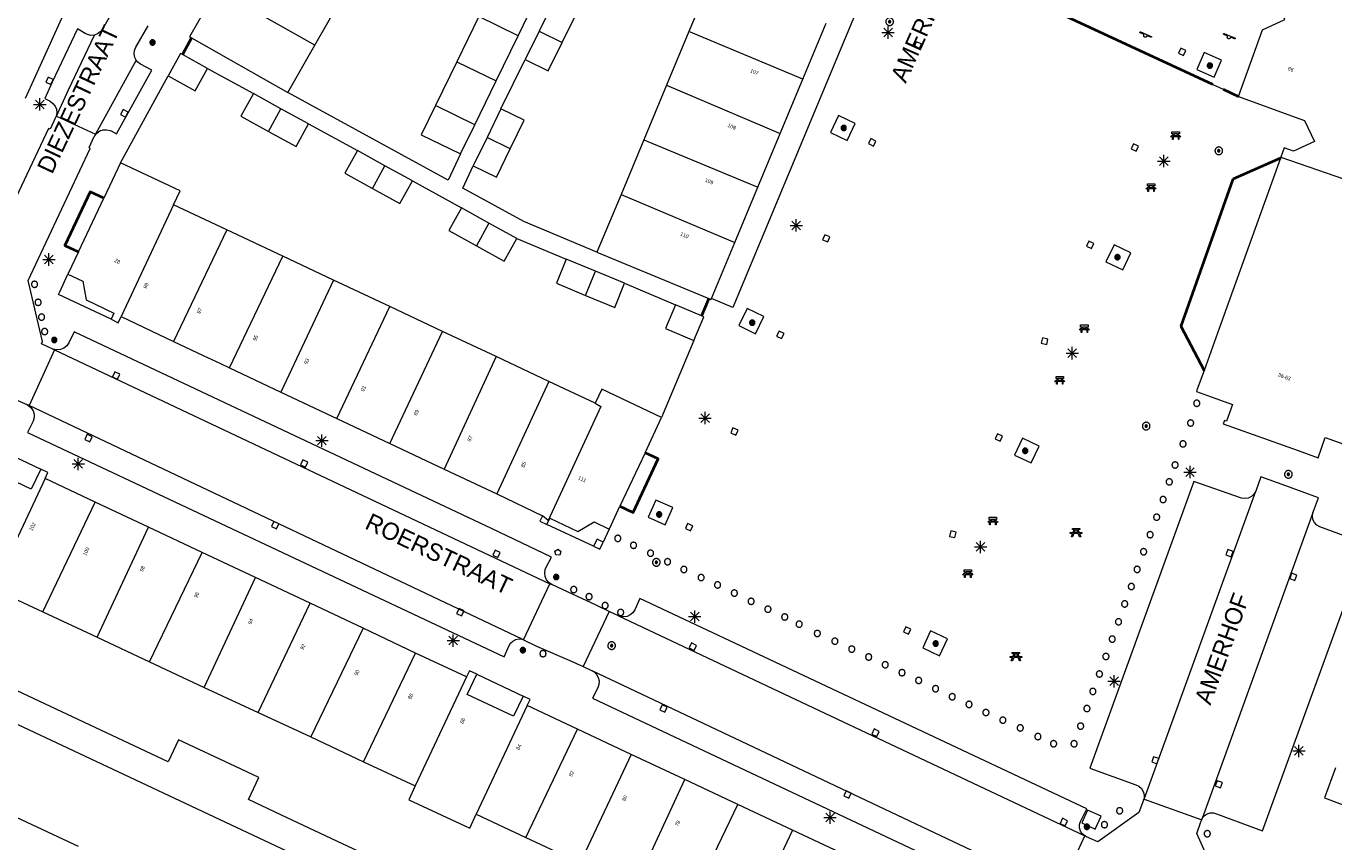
# Model space of a CAD drawing. Header units: metres. Extents: x 135779 to 137489, y 452643 to 455118.
# Tile 133 of 256: x 136370 to 136476, y 453635 to 453701. Entities that reach past the tile are written whole.
import ezdxf
from ezdxf.enums import TextEntityAlignment as Align

# ---------------------------------------------------------------- set-up
doc = ezdxf.new("R2010")
doc.units = ezdxf.units.M
doc.linetypes.add('DGN_Style_4', pattern=[89.853097, 44.898487, -22.449243, 0.056123, -22.449243])
for name, color, linetype, lineweight in [('KTop_GBI_Toegangstrap', 40, 'Continuous', 40), ('KTop_NAR_Huisnummer (t)', 7, 'Continuous', 13), ('KTop_NAR_Huisnummer tijdelijk (t)', 7, 'Continuous', 13), ('KTop_ORL_Weg_Straatnaam (t)', 7, 'Continuous', 13), ('KTop_OTD_Open verharding', 15, 'Continuous', 13), ('KTop_PAL_Afsluitpaal', 222, 'Continuous', 13), ('KTop_PAL_Lichtmast', 40, 'Continuous', 13), ('KTop_PND_Grondvlaksituatie van BAG-pand [tachy]', 1, 'Continuous', 13), ('KTop_PND_Pandscheiding', 40, 'Continuous', 13), ('KTop_PUT_Brandkraan of -put', 1, 'Continuous', 13), ('KTop_PUT_Inspectie- of rioolput', 15, 'Continuous', 13), ('KTop_PUT_Kolk', 15, 'Continuous', 13), ('KTop_SHD_Hek (l)', 15, 'DGN_Style_4', 40), ('KTop_STM_Bank', 40, 'Continuous', 13), ('KTop_STM_Picknicktafel', 40, 'Continuous', 13), ('KTop_STM_Speelvoorziening', 40, 'Continuous', 13), ('KTop_VGO_Boom', 92, 'Continuous', 13), ('KTop_WGD_Rijbaan_Lokale weg', 251, 'Continuous', 13), ('KTop_WGD_Rijbaan_Lokale weg_verkeersdrempel', 40, 'Continuous', 13), ('KTop_WGD_Voetpad', 251, 'Continuous', 13), ('KTop_WGD_Voetpad_achterpad', 251, 'Continuous', 13)]:
    doc.layers.add(name, color=color, linetype=linetype, lineweight=lineweight)
doc.styles.add('Style-ROVU', font='ROVU.shx')
doc.styles.add('Style-ROVUCURSIEF', font='ROVUCURSIEF.shx')

# ---------------------------------------------------------------- blocks, each defined once
blk = doc.blocks.new('PAL_Lichtmast')
at = {"layer": 'KTop_PAL_Lichtmast'}
for p, q in [((-0.35, -0.35), (0.35, 0.35)), ((0.35, -0.35), (-0.35, 0.35)), ((0, -0.5), (0, 0.5)), ((-0.5, 0), (0.5, 0))]:
    blk.add_line(p, q, dxfattribs=at)
blk = doc.blocks.new('PAL_Afsluitpaal')
at = {"layer": 'KTop_PAL_Afsluitpaal', "flags": 128}
blk.add_lwpolyline([(0.25, 0), (0.25, 0.03), (0.24, 0.05), (0.24, 0.08), (0.23, 0.1), (0.22, 0.13), (0.2, 0.15), (0.19, 0.17), (0.17, 0.19), (0.15, 0.2), (0.12, 0.22), (0.1, 0.23), (0.08, 0.24), (0.05, 0.24), (0.03, 0.25), (0, 0.25), (-0.03, 0.25), (-0.05, 0.24), (-0.08, 0.24), (-0.1, 0.23), (-0.13, 0.22), (-0.15, 0.2), (-0.17, 0.19), (-0.19, 0.17), (-0.2, 0.15), (-0.22, 0.12), (-0.23, 0.1), (-0.24, 0.08), (-0.24, 0.05), (-0.25, 0.03), (-0.25, 0), (-0.25, -0.03), (-0.24, -0.05), (-0.24, -0.08), (-0.23, -0.1), (-0.22, -0.13), (-0.2, -0.15), (-0.19, -0.17), (-0.17, -0.19), (-0.15, -0.2), (-0.12, -0.22), (-0.1, -0.23), (-0.08, -0.24), (-0.05, -0.24), (-0.03, -0.25), (0, -0.25), (0.03, -0.25), (0.05, -0.24), (0.08, -0.24), (0.1, -0.23), (0.13, -0.22), (0.15, -0.2), (0.17, -0.19), (0.19, -0.17), (0.2, -0.15), (0.22, -0.12), (0.23, -0.1), (0.24, -0.08), (0.24, -0.05), (0.25, -0.03), (0.25, 0)], dxfattribs=at)
blk = doc.blocks.new('PUT_Brandkraan_of_-put')
at = {"layer": 'KTop_PUT_Brandkraan of -put'}
for p, q in [((-0.25, 0.03), (0, 0.25)), ((-0.16, -0.25), (-0.25, 0.03)), ((0, 0.25), (0.25, 0.03)), ((0.25, 0.03), (0.16, -0.25)), ((0.16, -0.25), (-0.16, -0.25))]:
    blk.add_line(p, q, dxfattribs=at)
blk = doc.blocks.new('PUT_Inspectie-_of_rioolput')
at = {"layer": 'KTop_PUT_Inspectie- of rioolput', "flags": 128}
for points in [[(0.31, 0), (0.31, 0.03), (0.3, 0.06), (0.29, 0.1), (0.28, 0.13), (0.27, 0.15), (0.25, 0.18), (0.23, 0.21), (0.21, 0.23), (0.18, 0.25), (0.15, 0.27), (0.13, 0.28), (0.1, 0.29), (0.06, 0.3), (0.03, 0.31), (0, 0.31), (-0.03, 0.31), (-0.06, 0.3), (-0.1, 0.29), (-0.13, 0.28), (-0.16, 0.27), (-0.18, 0.25), (-0.21, 0.23), (-0.23, 0.21), (-0.25, 0.18), (-0.27, 0.15), (-0.28, 0.13), (-0.29, 0.1), (-0.3, 0.06), (-0.31, 0.03), (-0.31, 0), (-0.31, -0.03), (-0.3, -0.06), (-0.29, -0.1), (-0.28, -0.13), (-0.27, -0.16), (-0.25, -0.18), (-0.23, -0.21), (-0.21, -0.23), (-0.18, -0.25), (-0.15, -0.27), (-0.13, -0.28), (-0.1, -0.29), (-0.06, -0.3), (-0.03, -0.31), (0, -0.31), (0.03, -0.31), (0.06, -0.3), (0.1, -0.29), (0.13, -0.28), (0.15, -0.27), (0.18, -0.25), (0.21, -0.23), (0.23, -0.21), (0.25, -0.18), (0.27, -0.15), (0.28, -0.13), (0.29, -0.1), (0.3, -0.06), (0.31, -0.03), (0.31, 0)], [(0.1, 0), (0.09, 0.01), (0.09, 0.02), (0.09, 0.03), (0.09, 0.04), (0.08, 0.05), (0.08, 0.06), (0.07, 0.06), (0.06, 0.07), (0.06, 0.08), (0.05, 0.08), (0.04, 0.09), (0.03, 0.09), (0.02, 0.09), (0.01, 0.09), (0, 0.09), (-0.01, 0.09), (-0.02, 0.09), (-0.03, 0.09), (-0.04, 0.09), (-0.05, 0.08), (-0.06, 0.08), (-0.06, 0.07), (-0.07, 0.06), (-0.08, 0.06), (-0.08, 0.05), (-0.09, 0.04), (-0.09, 0.03), (-0.09, 0.02), (-0.09, 0.01), (-0.09, 0), (-0.09, -0.01), (-0.09, -0.02), (-0.09, -0.03), (-0.09, -0.04), (-0.08, -0.05), (-0.08, -0.06), (-0.07, -0.06), (-0.06, -0.07), (-0.06, -0.08), (-0.05, -0.08), (-0.04, -0.09), (-0.03, -0.09), (-0.02, -0.09), (-0.01, -0.09), (0, -0.09), (0.01, -0.09), (0.02, -0.09), (0.03, -0.09), (0.04, -0.09), (0.05, -0.08), (0.06, -0.08), (0.06, -0.07), (0.07, -0.06), (0.08, -0.06), (0.08, -0.05), (0.09, -0.04), (0.09, -0.03), (0.09, -0.02), (0.09, -0.01), (0.1, 0)], [(0.04, 0), (0.03, 0), (0.03, 0.01), (0.03, 0.01), (0.03, 0.01), (0.03, 0.02), (0.03, 0.02), (0.03, 0.02), (0.02, 0.03), (0.02, 0.03), (0.02, 0.03), (0.01, 0.03), (0.01, 0.03), (0.01, 0.03), (0, 0.03), (0, 0.03), (0, 0.03), (-0.01, 0.03), (-0.01, 0.03), (-0.01, 0.03), (-0.02, 0.03), (-0.02, 0.03), (-0.02, 0.03), (-0.03, 0.02), (-0.03, 0.02), (-0.03, 0.02), (-0.03, 0.01), (-0.03, 0.01), (-0.03, 0.01), (-0.03, 0), (-0.03, 0), (-0.03, 0), (-0.03, -0.01), (-0.03, -0.01), (-0.03, -0.01), (-0.03, -0.02), (-0.03, -0.02), (-0.03, -0.02), (-0.02, -0.03), (-0.02, -0.03), (-0.02, -0.03), (-0.01, -0.03), (-0.01, -0.03), (-0.01, -0.03), (0, -0.03), (0, -0.03), (0, -0.03), (0.01, -0.03), (0.01, -0.03), (0.01, -0.03), (0.02, -0.03), (0.02, -0.03), (0.02, -0.03), (0.03, -0.02), (0.03, -0.02), (0.03, -0.02), (0.03, -0.01), (0.03, -0.01), (0.03, -0.01), (0.03, 0), (0.04, 0)], [(0.01, 0.02), (0.01, 0.02), (0.01, 0.02), (0, 0.02), (0, 0.02), (0, 0.02), (0, 0.02), (-0.01, 0.02), (-0.01, 0.02), (-0.01, 0.02), (-0.01, 0.02), (-0.01, 0.02), (-0.02, 0.02), (-0.02, 0.01), (-0.02, 0.01), (-0.02, 0.01), (-0.02, 0.01), (-0.02, 0.01), (-0.02, 0), (-0.02, 0), (-0.02, 0), (-0.02, 0), (-0.02, -0.01), (-0.02, -0.01), (-0.02, -0.01), (-0.02, -0.01), (-0.02, -0.01), (-0.02, -0.02), (-0.01, -0.02), (-0.01, -0.02), (-0.01, -0.02), (-0.01, -0.02), (-0.01, -0.02), (0, -0.02), (0, -0.02), (0, -0.02), (0, -0.02), (0.01, -0.02), (0.01, -0.02), (0.01, -0.02), (0.01, -0.02), (0.01, -0.02), (0.02, -0.02), (0.02, -0.01), (0.02, -0.01), (0.02, -0.01), (0.02, -0.01), (0.02, -0.01), (0.02, 0), (0.02, 0), (0.02, 0), (0.02, 0), (0.02, 0.01), (0.02, 0.01), (0.02, 0.01), (0.02, 0.01), (0.02, 0.01), (0.02, 0.02), (0.01, 0.02), (0.01, 0.02), (0.01, 0.02)]]:
    blk.add_lwpolyline(points, dxfattribs=at)
blk = doc.blocks.new('PUT_Kolk')
at = {"layer": 'KTop_PUT_Kolk', "flags": 128}
blk.add_lwpolyline([(0.22, -0.23), (0.22, 0.22), (-0.23, 0.22), (-0.23, -0.23), (0.22, -0.23)], dxfattribs=at)
blk = doc.blocks.new('STM_Speelvoorziening')
at = {"layer": 'KTop_STM_Speelvoorziening'}
for p, q in [((-0.46, 0.22), (-0.45, 0.23)), ((-0.46, 0.21), (-0.46, 0.22)), ((-0.46, 0.22), (-0.46, 0.22)), ((-0.45, 0.2), (-0.46, 0.21)), ((-0.46, 0.21), (-0.46, 0.21)), ((-0.46, 0.21), (-0.46, 0.21)), ((-0.45, 0.23), (-0.45, 0.24)), ((-0.45, 0.24), (-0.45, 0.24)), ((-0.45, 0.24), (-0.44, 0.24)), ((-0.45, 0.23), (-0.45, 0.23)), ((-0.45, 0.23), (-0.45, 0.23)), ((-0.45, 0.19), (-0.45, 0.2)), ((-0.45, 0.2), (-0.45, 0.2)), ((-0.44, 0.18), (-0.45, 0.19)), ((-0.45, 0.19), (-0.45, 0.19)), ((-0.45, 0.19), (-0.45, 0.19)), ((-0.44, 0.24), (-0.44, 0.25)), ((-0.44, 0.25), (-0.44, 0.25)), ((-0.44, 0.25), (-0.43, 0.25)), ((-0.43, 0.18), (-0.44, 0.18)), ((-0.44, 0.18), (-0.44, 0.18)), ((-0.44, 0.18), (-0.44, 0.18)), ((-0.43, 0.25), (-0.43, 0.25)), ((-0.43, 0.25), (-0.42, 0.25)), ((-0.11, 0.04), (-0.43, 0.18)), ((-0.42, 0.25), (-0.42, 0.25)), ((-0.42, 0.25), (-0.42, 0.25)), ((-0.42, 0.25), (-0.41, 0.25)), ((-0.41, 0.25), (-0.41, 0.25)), ((-0.41, 0.25), (-0.4, 0.25)), ((-0.4, 0.25), (-0.4, 0.25)), ((-0.4, 0.25), (0.03, 0.07)), ((-0.14, 0.01), (-0.13, 0.02)), ((-0.14, -0.01), (-0.14, 0.01)), ((-0.13, 0.02), (-0.12, 0.03)), ((-0.12, 0.03), (-0.11, 0.04)), ((-0.11, 0.04), (-0.11, 0.04)), ((0.03, 0.07), (0.46, -0.11)), ((-0.15, -0.03), (-0.14, -0.02)), ((-0.15, -0.05), (-0.15, -0.03)), ((-0.15, -0.06), (-0.15, -0.05)), ((-0.14, -0.07), (-0.15, -0.06)), ((-0.14, -0.02), (-0.14, -0.01)), ((-0.14, -0.09), (-0.14, -0.07)), ((-0.14, -0.1), (-0.14, -0.09)), ((-0.13, -0.11), (-0.14, -0.1)), ((-0.12, -0.12), (-0.13, -0.11)), ((-0.11, -0.13), (-0.12, -0.12)), ((-0.1, -0.14), (-0.11, -0.13)), ((-0.09, -0.15), (-0.1, -0.14)), ((-0.08, -0.16), (-0.09, -0.15)), ((-0.07, -0.16), (-0.08, -0.16)), ((-0.06, -0.17), (-0.07, -0.16)), ((-0.04, -0.17), (-0.06, -0.17)), ((-0.03, -0.17), (-0.04, -0.17)), ((-0.02, -0.18), (-0.03, -0.17)), ((0, -0.17), (-0.02, -0.18)), ((0.01, -0.17), (0, -0.17)), ((0.02, -0.17), (0.01, -0.17)), ((0.03, -0.16), (0.02, -0.17)), ((0.05, -0.16), (0.03, -0.16)), ((0.06, -0.15), (0.05, -0.16)), ((0.07, -0.14), (0.06, -0.15)), ((0.08, -0.13), (0.07, -0.14)), ((0.09, -0.12), (0.08, -0.13)), ((0.1, -0.1), (0.09, -0.11)), ((0.09, -0.11), (0.09, -0.12)), ((0.11, -0.07), (0.1, -0.09)), ((0.1, -0.09), (0.1, -0.1)), ((0.43, -0.18), (0.11, -0.05)), ((0.11, -0.05), (0.11, -0.06)), ((0.11, -0.06), (0.11, -0.07)), ((0.44, -0.18), (0.43, -0.18)), ((0.45, -0.18), (0.44, -0.18)), ((0.44, -0.18), (0.44, -0.18)), ((0.46, -0.18), (0.45, -0.18)), ((0.45, -0.18), (0.45, -0.18)), ((0.46, -0.11), (0.47, -0.11)), ((0.47, -0.18), (0.46, -0.18)), ((0.46, -0.18), (0.46, -0.18)), ((0.46, -0.18), (0.46, -0.18)), ((0.47, -0.11), (0.47, -0.11)), ((0.47, -0.11), (0.47, -0.11)), ((0.47, -0.11), (0.48, -0.12)), ((0.48, -0.17), (0.47, -0.17)), ((0.47, -0.17), (0.47, -0.17)), ((0.47, -0.17), (0.47, -0.18)), ((0.48, -0.12), (0.48, -0.12)), ((0.48, -0.12), (0.48, -0.12)), ((0.48, -0.12), (0.48, -0.13)), ((0.48, -0.13), (0.48, -0.13)), ((0.48, -0.13), (0.49, -0.13)), ((0.49, -0.15), (0.48, -0.15)), ((0.48, -0.15), (0.48, -0.16)), ((0.48, -0.16), (0.48, -0.16)), ((0.48, -0.16), (0.48, -0.16)), ((0.48, -0.16), (0.48, -0.17)), ((0.49, -0.13), (0.49, -0.14)), ((0.49, -0.14), (0.49, -0.14)), ((0.49, -0.14), (0.49, -0.15)), ((0.49, -0.15), (0.49, -0.15))]:
    blk.add_line(p, q, dxfattribs=at)
blk = doc.blocks.new('STM_Bank')
at = {"layer": 'KTop_STM_Bank'}
for p, q in [((-0.42, -0.09), (-0.3, 0.02)), ((-0.3, 0.31), (0.3, 0.31)), ((-0.3, 0.14), (-0.3, 0.31)), ((-0.2, 0.14), (-0.3, 0.14)), ((-0.3, 0.02), (-0.2, 0.02)), ((-0.2, 0.02), (-0.2, 0.14)), ((0.16, 0.14), (-0.15, 0.14)), ((-0.15, 0.14), (-0.15, 0.02)), ((-0.15, 0.02), (0.16, 0.02)), ((0.16, 0.02), (0.16, 0.14)), ((0.3, 0.14), (0.2, 0.14)), ((0.2, 0.14), (0.2, 0.02)), ((0.2, 0.02), (0.3, 0.02)), ((0.3, 0.31), (0.3, 0.14)), ((0.3, 0.02), (0.42, -0.09)), ((-0.26, -0.09), (-0.42, -0.09)), ((-0.26, -0.31), (-0.26, -0.09)), ((-0.21, -0.31), (-0.26, -0.31)), ((0.22, -0.09), (-0.21, -0.09)), ((-0.21, -0.09), (-0.21, -0.31)), ((0.22, -0.31), (0.22, -0.09)), ((0.26, -0.31), (0.22, -0.31)), ((0.42, -0.09), (0.26, -0.09)), ((0.26, -0.09), (0.26, -0.31))]:
    blk.add_line(p, q, dxfattribs=at)
blk = doc.blocks.new('STM_Picknicktafel')
at = {"layer": 'KTop_STM_Picknicktafel'}
for p, q in [((-0.47, -0.07), (-0.47, 0.02)), ((-0.47, 0.02), (-0.24, 0.02)), ((-0.3, 0.25), (-0.3, 0.34)), ((-0.3, 0.34), (0, 0.34)), ((-0.15, 0.25), (-0.3, 0.25)), ((-0.24, 0.02), (-0.15, 0.25)), ((-0.14, 0.02), (-0.04, 0.25)), ((0.14, 0.02), (-0.14, 0.02)), ((-0.04, 0.25), (0.04, 0.25)), ((0, 0.34), (0.3, 0.34)), ((0.04, 0.25), (0.14, 0.02)), ((0.3, 0.25), (0.15, 0.25)), ((0.15, 0.25), (0.24, 0.02)), ((0.24, 0.02), (0.47, 0.02)), ((0.3, 0.34), (0.3, 0.25)), ((0.47, 0.02), (0.47, -0.07)), ((-0.28, -0.07), (-0.47, -0.07)), ((-0.38, -0.34), (-0.28, -0.07)), ((-0.28, -0.34), (-0.38, -0.34)), ((-0.17, -0.07), (-0.28, -0.34)), ((0.17, -0.07), (-0.17, -0.07)), ((0.28, -0.34), (0.17, -0.07)), ((0.47, -0.07), (0.28, -0.07)), ((0.28, -0.07), (0.38, -0.34)), ((0.38, -0.34), (0.28, -0.34))]:
    blk.add_line(p, q, dxfattribs=at)
blk = doc.blocks.new('VGO_Boom')
at = {"layer": 'KTop_VGO_Boom', "flags": 128}
for points in [[(0.21, 0), (0.21, 0.02), (0.21, 0.04), (0.2, 0.07), (0.2, 0.09), (0.19, 0.11), (0.17, 0.13), (0.16, 0.14), (0.14, 0.16), (0.13, 0.17), (0.11, 0.19), (0.09, 0.2), (0.07, 0.2), (0.04, 0.21), (0.02, 0.21), (0, 0.21), (-0.02, 0.21), (-0.05, 0.21), (-0.07, 0.2), (-0.09, 0.2), (-0.11, 0.19), (-0.13, 0.17), (-0.14, 0.16), (-0.16, 0.14), (-0.17, 0.13), (-0.19, 0.11), (-0.2, 0.09), (-0.2, 0.07), (-0.21, 0.04), (-0.21, 0.02), (-0.22, 0), (-0.21, -0.02), (-0.21, -0.05), (-0.2, -0.07), (-0.2, -0.09), (-0.19, -0.11), (-0.17, -0.13), (-0.16, -0.14), (-0.14, -0.16), (-0.13, -0.17), (-0.11, -0.19), (-0.09, -0.2), (-0.07, -0.2), (-0.05, -0.21), (-0.02, -0.21), (0, -0.22), (0.02, -0.21), (0.04, -0.21), (0.07, -0.2), (0.09, -0.2), (0.11, -0.19), (0.13, -0.17), (0.14, -0.16), (0.16, -0.14), (0.17, -0.13), (0.19, -0.11), (0.2, -0.09), (0.2, -0.07), (0.21, -0.05), (0.21, -0.02), (0.21, 0)], [(0.15, 0), (0.15, 0.02), (0.15, 0.03), (0.15, 0.05), (0.14, 0.06), (0.13, 0.08), (0.13, 0.09), (0.12, 0.1), (0.1, 0.12), (0.09, 0.13), (0.08, 0.13), (0.06, 0.14), (0.05, 0.15), (0.03, 0.15), (0.02, 0.15), (0, 0.15), (-0.02, 0.15), (-0.03, 0.15), (-0.05, 0.15), (-0.06, 0.14), (-0.08, 0.13), (-0.09, 0.13), (-0.1, 0.12), (-0.12, 0.1), (-0.13, 0.09), (-0.13, 0.08), (-0.14, 0.06), (-0.15, 0.05), (-0.15, 0.03), (-0.15, 0.02), (-0.16, 0), (-0.15, -0.02), (-0.15, -0.03), (-0.15, -0.05), (-0.14, -0.06), (-0.13, -0.08), (-0.13, -0.09), (-0.12, -0.1), (-0.1, -0.12), (-0.09, -0.13), (-0.08, -0.13), (-0.06, -0.14), (-0.05, -0.15), (-0.03, -0.15), (-0.02, -0.15), (0, -0.16), (0.02, -0.15), (0.03, -0.15), (0.05, -0.15), (0.06, -0.14), (0.08, -0.13), (0.09, -0.13), (0.1, -0.12), (0.12, -0.1), (0.13, -0.09), (0.13, -0.08), (0.14, -0.06), (0.15, -0.05), (0.15, -0.03), (0.15, -0.02), (0.15, 0)], [(0.1, 0), (0.09, 0.01), (0.09, 0.02), (0.09, 0.03), (0.09, 0.04), (0.08, 0.05), (0.08, 0.06), (0.07, 0.06), (0.06, 0.07), (0.06, 0.08), (0.05, 0.08), (0.04, 0.09), (0.03, 0.09), (0.02, 0.09), (0.01, 0.09), (0, 0.09), (-0.01, 0.09), (-0.02, 0.09), (-0.03, 0.09), (-0.04, 0.09), (-0.05, 0.08), (-0.06, 0.08), (-0.06, 0.07), (-0.07, 0.06), (-0.08, 0.06), (-0.08, 0.05), (-0.09, 0.04), (-0.09, 0.03), (-0.09, 0.02), (-0.09, 0.01), (-0.1, 0), (-0.09, -0.01), (-0.09, -0.02), (-0.09, -0.03), (-0.09, -0.04), (-0.08, -0.05), (-0.08, -0.06), (-0.07, -0.06), (-0.06, -0.07), (-0.06, -0.08), (-0.05, -0.08), (-0.04, -0.09), (-0.03, -0.09), (-0.02, -0.09), (-0.01, -0.09), (0, -0.1), (0.01, -0.09), (0.02, -0.09), (0.03, -0.09), (0.04, -0.09), (0.05, -0.08), (0.06, -0.08), (0.06, -0.07), (0.07, -0.06), (0.08, -0.06), (0.08, -0.05), (0.09, -0.04), (0.09, -0.03), (0.09, -0.02), (0.09, -0.01), (0.1, 0)], [(0.04, 0), (0.03, 0), (0.03, 0.01), (0.03, 0.01), (0.03, 0.01), (0.03, 0.02), (0.03, 0.02), (0.03, 0.02), (0.02, 0.03), (0.02, 0.03), (0.02, 0.03), (0.01, 0.03), (0.01, 0.03), (0.01, 0.03), (0, 0.03), (0, 0.03), (0, 0.03), (-0.01, 0.03), (-0.01, 0.03), (-0.01, 0.03), (-0.02, 0.03), (-0.02, 0.03), (-0.02, 0.03), (-0.03, 0.02), (-0.03, 0.02), (-0.03, 0.02), (-0.03, 0.01), (-0.03, 0.01), (-0.03, 0.01), (-0.04, 0), (-0.04, 0), (-0.04, 0), (-0.03, -0.01), (-0.03, -0.01), (-0.03, -0.01), (-0.03, -0.02), (-0.03, -0.02), (-0.03, -0.02), (-0.02, -0.03), (-0.02, -0.03), (-0.02, -0.03), (-0.01, -0.03), (-0.01, -0.03), (-0.01, -0.03), (0, -0.04), (0, -0.04), (0, -0.04), (0.01, -0.03), (0.01, -0.03), (0.01, -0.03), (0.02, -0.03), (0.02, -0.03), (0.02, -0.03), (0.03, -0.02), (0.03, -0.02), (0.03, -0.02), (0.03, -0.01), (0.03, -0.01), (0.03, -0.01), (0.03, 0), (0.04, 0)]]:
    blk.add_lwpolyline(points, dxfattribs=at)

msp = doc.modelspace()

# ---------------------------------------------------------------- linework, layer by layer
at = {"layer": 'KTop_GBI_Toegangstrap', "flags": 128}
for points in [[(136376.42, 453687.52), (136375.32, 453688.04), (136373.27, 453683.69), (136374.38, 453683.17)], [(136418.23, 453662.55), (136419.3, 453662.05), (136421.34, 453666.39), (136420.27, 453666.89)]]:
    msp.add_lwpolyline(points, dxfattribs=at)
at = {"layer": 'KTop_OTD_Open verharding', "flags": 128}
msp.add_lwpolyline([(136466.36, 453697.32), (136466.97, 453698.69), (136465.57, 453699.32), (136464.96, 453697.95), (136466.36, 453697.32)], dxfattribs=at)
at = {"layer": 'KTop_PND_Grondvlaksituatie van BAG-pand [tachy]', "flags": 128}
for points in [[(136468.35, 453695.76), (136470.27, 453701.15), (136472.08, 453702), (136471.23, 453703.84), (136473.16, 453709.24), (136475.06, 453708.58), (136475.55, 453708.41), (136476.08, 453709.95), (136475.62, 453710.15), (136475.65, 453710.23), (136476.75, 453713.34)], [(136425.69, 453705.52), (136423.82, 453701.03)], [(136385.54, 453704.44), (136383.36, 453700.6), (136383.53, 453700.5)], [(136393.51, 453699.93), (136395.61, 453703.61)], [(136409.99, 453700.68), (136411.7, 453704.2)], [(136412.81, 453703.36), (136411.68, 453701.06)], [(136413.56, 453700.14), (136414.69, 453702.44), (136412.81, 453703.36)], [(136406.8, 453702.24), (136405.01, 453698.58)], [(136411.68, 453701.06), (136410.56, 453698.76)], [(136433.04, 453697.16), (136434.94, 453701.71)], [(136383.53, 453700.5), (136391.32, 453696.08)], [(136408.21, 453697.02), (136409.99, 453700.68)], [(136410.56, 453698.76), (136412.43, 453697.84), (136413.56, 453700.14)], [(136423.82, 453701.03), (136422.01, 453696.69)], [(136382.81, 453699.15), (136382.63, 453699.25), (136381.63, 453697.43)], [(136384.82, 453698.04), (136382.81, 453699.15)], [(136391.32, 453696.08), (136393.51, 453699.93)], [(136381.63, 453697.43), (136383.82, 453696.22), (136384.82, 453698.04)], [(136405.01, 453698.58), (136403.28, 453695.03)], [(136406.47, 453693.47), (136408.21, 453697.02)], [(136431.21, 453692.75), (136433.04, 453697.16)], [(136388.54, 453695.99), (136387.53, 453694.16), (136389.77, 453692.93)], [(136390.77, 453694.77), (136388.54, 453695.99)], [(136422.01, 453696.69), (136420.17, 453692.26)], [(136468.35, 453695.76), (136472.94, 453694.09), (136473.68, 453693.82), (136474.5, 453692.12), (136472.79, 453691.34), (136472.05, 453691.61), (136471.77, 453690.83)], [(136393.01, 453693.54), (136390.77, 453694.77)], [(136403.28, 453695.03), (136402.12, 453692.66), (136405.32, 453691.1)], [(136408.59, 453694.75), (136407.47, 453692.44)], [(136409.35, 453691.52), (136410.47, 453693.83), (136408.59, 453694.75)], [(136389.77, 453692.93), (136392, 453691.71), (136393.01, 453693.54)], [(136405.32, 453691.1), (136406.47, 453693.47)], [(136429.4, 453688.41), (136431.21, 453692.75)], [(136407.47, 453692.44), (136406.34, 453690.14)], [(136406.34, 453690.14), (136408.22, 453689.22), (136409.35, 453691.52)], [(136420.17, 453692.26), (136418.32, 453687.82)], [(136396.96, 453691.38), (136395.94, 453689.54), (136398.18, 453688.31)], [(136399.19, 453690.15), (136396.96, 453691.38)], [(136471.74, 453690.76), (136466.91, 453677.33), (136465.55, 453673.56)], [(136471.77, 453690.83), (136471.74, 453690.76)], [(136377.77, 453690.38), (136376.42, 453687.52)], [(136382.07, 453686.98), (136382.6, 453688.11), (136377.77, 453690.38)], [(136401.43, 453688.92), (136399.19, 453690.15)], [(136398.18, 453688.31), (136400.41, 453687.08), (136401.43, 453688.92)], [(136427.53, 453683.94), (136429.4, 453688.41)], [(136374.38, 453683.17), (136376.42, 453687.52)], [(136418.32, 453687.82), (136416.37, 453683.15)], [(136386.39, 453684.95), (136382.07, 453686.98)], [(136405.39, 453686.73), (136404.36, 453684.89), (136406.6, 453683.65)], [(136407.62, 453685.5), (136405.39, 453686.73)], [(136409.87, 453684.26), (136407.62, 453685.5)], [(136465.55, 453673.56), (136464.97, 453671.95), (136464.93, 453671.85), (136464.93, 453671.85), (136465.82, 453671.53), (136467.85, 453670.81), (136467.36, 453669.44), (136467.2, 453669.5), (136467.11, 453669.24), (136473.16, 453667.07), (136474.78, 453666.49), (136475.36, 453668.13), (136480.72, 453666.2), (136480.79, 453666.19), (136482.06, 453669.59), (136482.13, 453669.57), (136487.08, 453683.49), (136487.03, 453683.49), (136485.79, 453683.92), (136486.28, 453685.33), (136488.59, 453684.53), (136489.05, 453684.37), (136489.21, 453684.81)], [(136390.92, 453682.82), (136386.39, 453684.95)], [(136406.6, 453683.65), (136408.84, 453682.42), (136409.87, 453684.26)], [(136374.38, 453683.17), (136373.52, 453681.35)], [(136416.37, 453683.15), (136425.42, 453679.38)], [(136425.64, 453679.39), (136427.53, 453683.94)], [(136395.02, 453680.88), (136390.92, 453682.82)], [(136413.88, 453682.59), (136413.08, 453680.62), (136415.45, 453679.64)], [(136416.26, 453681.61), (136413.88, 453682.59)], [(136373.52, 453681.35), (136374.73, 453680.79), (136374.99, 453679.29), (136377.24, 453678.21), (136377.01, 453677.71)], [(136418.61, 453680.64), (136416.26, 453681.61)], [(136399.6, 453678.73), (136395.02, 453680.88)], [(136415.45, 453679.64), (136417.81, 453678.67), (136418.61, 453680.64)], [(136422.72, 453678.87), (136421.92, 453676.95), (136424.22, 453675.99)], [(136424.84, 453677.99), (136422.72, 453678.87)], [(136425.42, 453679.38), (136425.6, 453679.3), (136425.64, 453679.39)], [(136377.01, 453677.71), (136377.58, 453677.43), (136377.82, 453677.92)], [(136377.82, 453677.92), (136382.07, 453675.91)], [(136403.86, 453676.72), (136399.6, 453678.73)], [(136424.22, 453675.99), (136425.02, 453677.91), (136424.84, 453677.99)], [(136408.2, 453674.68), (136403.86, 453676.72)], [(136382.07, 453675.91), (136384.48, 453674.78), (136385.88, 453674.11), (136386.61, 453673.77)], [(136412.48, 453672.67), (136408.2, 453674.68)], [(136386.61, 453673.77), (136390.76, 453671.81)], [(136416.23, 453670.9), (136412.48, 453672.67)], [(136390.76, 453671.81), (136395.31, 453669.66)], [(136421.6, 453669.74), (136416.76, 453672.03), (136416.23, 453670.9)], [(136395.31, 453669.66), (136399.58, 453667.64)], [(136420.27, 453666.89), (136421.6, 453669.74)], [(136371.31, 453665.57), (136370.54, 453663.94), (136366.78, 453665.72), (136367.55, 453667.34)], [(136399.58, 453667.64), (136403.99, 453665.56)], [(136420.27, 453666.89), (136418.23, 453662.55)], [(136416.39, 453625.5), (136391.28, 453637.3), (136388.14, 453638.78), (136388.98, 453640.57), (136387.09, 453641.46), (136382.48, 453643.62), (136381.64, 453641.84), (136342.17, 453660.39), (136339.41, 453661.68), (136333.41, 453664.5), (136333.67, 453665.06), (136331.93, 453665.88), (136330.39, 453662.59), (136332.14, 453661.77), (136332.39, 453662.3), (136362.4, 453648.18), (136365.77, 453646.59), (136408.95, 453626.28), (136414.18, 453623.82), (136437.12, 453613.02)], [(136371.66, 453664.8), (136371.89, 453665.3), (136371.31, 453665.57)], [(136403.99, 453665.56), (136408.25, 453663.55)], [(136375.71, 453662.89), (136371.66, 453664.8)], [(136408.25, 453663.55), (136411.97, 453661.79)], [(136380.04, 453660.85), (136375.71, 453662.89)], [(136417.36, 453660.71), (136417.4, 453660.79), (136418.23, 453662.55)], [(136384.38, 453658.81), (136380.04, 453660.85)], [(136411.97, 453661.79), (136411.74, 453661.35), (136412.32, 453661.08)], [(136412.32, 453661.08), (136412.56, 453661.58), (136414.81, 453660.52), (136416.15, 453661.28), (136417.36, 453660.71)], [(136416.86, 453659.65), (136416.38, 453659.89), (136416.1, 453659.31)], [(136388.71, 453656.77), (136384.38, 453658.81)], [(136416.1, 453659.31), (136416.59, 453659.08), (136416.86, 453659.65)], [(136393.14, 453654.69), (136388.71, 453656.77)], [(136367.47, 453655.86), (136371.48, 453653.99)], [(136397.42, 453652.67), (136393.14, 453654.69)], [(136371.48, 453653.99), (136375.88, 453651.94)], [(136401.68, 453650.66), (136397.42, 453652.67)], [(136375.88, 453651.94), (136380.13, 453649.95)], [(136405.79, 453648.73), (136401.68, 453650.66)], [(136380.13, 453649.95), (136384.56, 453647.88)], [(136406.63, 453648.95), (136406.04, 453649.23), (136405.79, 453648.73)], [(136410.39, 453647.17), (136409.62, 453645.54), (136405.86, 453647.31), (136406.63, 453648.95)], [(136384.56, 453647.88), (136388.93, 453645.84)], [(136410.73, 453646.4), (136410.97, 453646.9), (136410.39, 453647.17)], [(136414.79, 453644.49), (136410.73, 453646.4)], [(136388.93, 453645.84), (136393.18, 453643.86)], [(136393.18, 453643.86), (136397.47, 453641.85)], [(136419.14, 453642.45), (136414.79, 453644.49)], [(136397.47, 453641.85), (136401.65, 453639.9)], [(136423.5, 453640.4), (136419.14, 453642.45)], [(136476.2, 453641.37), (136475.31, 453638.92), (136477.95, 453637.93), (136477.02, 453635.35)], [(136401.65, 453639.9), (136401.12, 453638.77), (136406.06, 453636.46), (136406.59, 453637.6)], [(136427.77, 453638.39), (136423.5, 453640.4)], [(136406.59, 453637.6), (136410.62, 453635.72)], [(136432.22, 453636.3), (136427.77, 453638.39)], [(136374.36, 453634.97), (136369.34, 453637.34)], [(136410.62, 453635.72), (136415, 453633.67)], [(136436.48, 453634.3), (136432.22, 453636.3)]]:
    msp.add_lwpolyline(points, dxfattribs=at)
at = {"layer": 'KTop_PND_Pandscheiding', "flags": 128}
for points in [[(136393.51, 453699.93), (136385.54, 453704.44)], [(136409.99, 453700.68), (136406.8, 453702.24)], [(136411.68, 453701.06), (136413.56, 453700.14)], [(136433.04, 453697.16), (136423.82, 453701.03)], [(136405.01, 453698.58), (136408.21, 453697.02)], [(136422.01, 453696.69), (136431.21, 453692.75)], [(136389.77, 453692.93), (136390.77, 453694.77)], [(136406.47, 453693.47), (136403.28, 453695.03)], [(136409.35, 453691.52), (136407.47, 453692.44)], [(136420.17, 453692.26), (136429.4, 453688.41)], [(136471.77, 453690.83), (136488.73, 453684.98), (136489.21, 453684.81)], [(136398.18, 453688.31), (136399.19, 453690.15)], [(136418.32, 453687.82), (136427.53, 453683.94)], [(136382.07, 453686.98), (136377.82, 453677.92)], [(136407.62, 453685.5), (136406.6, 453683.65)], [(136386.39, 453684.95), (136382.07, 453675.91)], [(136386.61, 453673.77), (136390.92, 453682.82)], [(136415.45, 453679.64), (136416.26, 453681.61)], [(136395.02, 453680.88), (136390.76, 453671.81)], [(136395.31, 453669.66), (136399.6, 453678.73)], [(136399.58, 453667.64), (136403.86, 453676.72)], [(136408.2, 453674.68), (136403.99, 453665.56)], [(136412.48, 453672.67), (136408.25, 453663.55)], [(136416.23, 453670.9), (136416.69, 453670.63), (136412.42, 453661.41), (136411.97, 453661.79)], [(136371.66, 453664.8), (136367.47, 453655.86)], [(136371.48, 453653.99), (136375.71, 453662.89)], [(136375.88, 453651.94), (136380.04, 453660.85)], [(136380.13, 453649.95), (136384.38, 453658.81)], [(136384.56, 453647.88), (136388.71, 453656.77)], [(136388.93, 453645.84), (136393.14, 453654.69)], [(136397.42, 453652.67), (136393.18, 453643.86)], [(136397.47, 453641.85), (136401.68, 453650.66)], [(136405.79, 453648.73), (136401.65, 453639.9)], [(136410.73, 453646.4), (136406.59, 453637.6)], [(136410.62, 453635.72), (136414.79, 453644.49)], [(136419.14, 453642.45), (136415, 453633.67)], [(136419.4, 453631.62), (136423.5, 453640.4)], [(136423.59, 453629.66), (136427.77, 453638.39)], [(136432.22, 453636.3), (136428.09, 453627.56)]]:
    msp.add_lwpolyline(points, dxfattribs=at)
at = {"layer": 'KTop_SHD_Hek (l)', "flags": 128}
for points in [[(136466.27, 453696.73), (136452.98, 453702.9), (136459.99, 453717.65)], [(136383.53, 453700.5), (136382.81, 453699.15)], [(136467.1, 453696.34), (136468.35, 453695.76)], [(136471.74, 453690.76), (136467.88, 453689.05), (136463.68, 453677.15), (136465.55, 453673.56)], [(136425.42, 453679.38), (136424.84, 453677.99)]]:
    msp.add_lwpolyline(points, dxfattribs=at)
at = {"layer": 'KTop_WGD_Rijbaan_Lokale weg', "flags": 128}
for points in [[(136377.32, 453702.97), (136376.31, 453701.22), (136376.14, 453701), (136375.92, 453700.83), (136375.66, 453700.73)], [(136379.05, 453698.69), (136378.93, 453698.93), (136378.88, 453699.21), (136378.91, 453699.49), (136379.02, 453699.75), (136380.01, 453701.49)], [(136372.58, 453694.17), (136373.56, 453696.31), (136375.66, 453700.73)], [(136379.05, 453698.69), (136375.75, 453692.7)], [(136372.58, 453694.17), (136375.75, 453692.7)], [(136372.44, 453675.22), (136370.37, 453670.73)], [(136372.44, 453675.22), (136412.55, 453656.28)], [(136410.31, 453651.78), (136370.37, 453670.73)], [(136474.36, 453662.03), (136474.41, 453662.17), (136474.81, 453663.25), (136472.17, 453664.21), (136470.16, 453664.94), (136469.74, 453663.78)], [(136460.69, 453638.83), (136469.74, 453663.78)], [(136474.36, 453662.03), (136465.39, 453637.24)], [(136410.42, 453651.73), (136412.55, 453656.28)], [(136417.37, 453654.03), (136415.25, 453649.56)], [(136418.11, 453653.68), (136417.37, 453654.03)], [(136418.11, 453653.68), (136455.89, 453635.84)], [(136410.31, 453651.78), (136410.42, 453651.73)], [(136415.25, 453649.56), (136415.98, 453649.23)], [(136453.81, 453631.32), (136415.98, 453649.23)], [(136460.69, 453638.83), (136465.36, 453637.15)], [(136465.36, 453637.15), (136465.39, 453637.23), (136465.39, 453637.24)], [(136453.81, 453631.32), (136455.89, 453635.84)]]:
    msp.add_lwpolyline(points, dxfattribs=at)
at = {"layer": 'KTop_WGD_Rijbaan_Lokale weg_verkeersdrempel', "flags": 128}
for points in [[(136372.54, 453694.1), (136372.52, 453694.05), (136372.07, 453693.12), (136371.94, 453693.16), (136366.9, 453682.5), (136361.44, 453680.53), (136361.38, 453680.43), (136360.44, 453680.85)], [(136372.54, 453694.1), (136372.58, 453694.17)], [(136372.29, 453675.29), (136371.37, 453675.72), (136371.45, 453675.91), (136370.29, 453680.86), (136375.32, 453691.55), (136375.23, 453691.62), (136375.65, 453692.52), (136375.69, 453692.58)], [(136375.75, 453692.7), (136375.69, 453692.58)], [(136358.41, 453676.33), (136359.32, 453675.9), (136364.26, 453673.58), (136369.28, 453671.21), (136370.2, 453670.81)], [(136372.29, 453675.29), (136372.44, 453675.22)], [(136370.37, 453670.73), (136370.2, 453670.81)], [(136412.55, 453656.28), (136412.71, 453656.21)], [(136417.37, 453654.03), (136416.31, 453654.54), (136413.59, 453655.82), (136412.71, 453656.21)], [(136410.42, 453651.73), (136411.48, 453651.22), (136414.17, 453650.05), (136415.25, 453649.56)], [(136460.65, 453638.73), (136460.27, 453637.75), (136456.94, 453635.37), (136456.03, 453635.78), (136455.89, 453635.84)], [(136460.65, 453638.73), (136460.69, 453638.83)], [(136468.56, 453630.07), (136467.4, 453630.62), (136464.95, 453636.03), (136465.3, 453636.99), (136465.36, 453637.15)]]:
    msp.add_lwpolyline(points, dxfattribs=at)
at = {"layer": 'KTop_WGD_Voetpad', "flags": 128}
for points in [[(136469.66, 453738.05), (136459.99, 453717.65), (136452.98, 453702.9), (136466.27, 453696.73), (136467.1, 453696.34), (136468.35, 453695.76)], [(136446.09, 453728.47), (136447.83, 453727.72), (136427.38, 453678.67), (136425.64, 453679.39)], [(136374.2, 453704.79), (136370.06, 453695.6)], [(136375.66, 453700.73), (136375.38, 453700.71), (136375.11, 453700.77), (136374.92, 453700.86), (136374.3, 453701.24), (136372.25, 453696.93), (136371.64, 453695.6), (136372.07, 453695.37), (136372.3, 453695.2), (136372.48, 453694.98), (136372.59, 453694.72), (136372.62, 453694.44), (136372.57, 453694.16), (136372.54, 453694.1)], [(136383.53, 453700.5), (136382.81, 453699.15)], [(136375.69, 453692.58), (136375.87, 453692.8), (136376.1, 453692.97), (136376.37, 453693.06), (136376.65, 453693.07), (136376.93, 453693), (136377.01, 453692.97), (136377.46, 453692.73), (136380.3, 453697.88), (136379.4, 453698.37), (136379.17, 453698.54), (136379.05, 453698.69)], [(136377.77, 453690.38), (136381.63, 453697.43)], [(136436.63, 453692.19), (136437.29, 453693.57), (136435.94, 453694.22), (136435.28, 453692.85), (136436.63, 453692.19)], [(136465.55, 453673.56), (136463.68, 453677.15), (136467.88, 453689.05), (136471.74, 453690.76)], [(136458.26, 453683.73), (136457.6, 453682.35), (136458.96, 453681.71), (136459.61, 453683.09), (136458.26, 453683.73)], [(136377.01, 453677.71), (136372.76, 453679.72), (136372.86, 453679.93), (136373.52, 453681.35)], [(136424.84, 453677.99), (136425.42, 453679.38)], [(136429.21, 453676.54), (136429.89, 453677.93), (136428.54, 453678.59), (136427.86, 453677.19), (136429.21, 453676.54)], [(136412.71, 453656.21), (136412.47, 453656.37), (136412.29, 453656.59), (136412.18, 453656.85), (136412.14, 453657.13), (136412.18, 453657.42), (136412.23, 453657.56), (136412.69, 453658.44), (136407.83, 453660.76), (136374.03, 453676.69), (136373.6, 453675.79), (136373.42, 453675.55), (136373.19, 453675.37), (136372.92, 453675.26), (136372.62, 453675.23), (136372.33, 453675.28), (136372.29, 453675.29)], [(136424.22, 453675.99), (136421.6, 453669.74)], [(136370.2, 453670.81), (136370.33, 453670.73), (136370.54, 453670.54), (136370.69, 453670.3), (136370.77, 453670.02), (136370.77, 453669.74), (136370.69, 453669.46), (136370.24, 453668.54), (136408.85, 453650.36), (136409.27, 453651.26), (136409.37, 453651.45), (136409.56, 453651.63), (136409.79, 453651.76), (136410.05, 453651.81), (136410.31, 453651.78)], [(136367.55, 453667.34), (136371.31, 453665.57)], [(136451.54, 453666.06), (136452.18, 453667.42), (136450.83, 453668.06), (136450.19, 453666.7), (136451.54, 453666.06)], [(136469.74, 453663.78), (136469.59, 453663.54), (136469.39, 453663.34), (136469.13, 453663.22), (136468.85, 453663.17), (136468.57, 453663.2), (136464.71, 453664.57), (136456.29, 453641.34), (136460.01, 453639.98), (136460.26, 453639.86), (136460.47, 453639.67), (136460.62, 453639.43), (136460.69, 453639.16), (136460.69, 453638.88), (136460.65, 453638.73)], [(136420.53, 453661.68), (136421.89, 453661.06), (136422.52, 453662.45), (136421.15, 453663.06), (136420.53, 453661.68)], [(136465.39, 453637.24), (136465.4, 453637.26), (136465.57, 453637.47), (136465.79, 453637.62), (136466.05, 453637.7), (136466.31, 453637.7), (136466.57, 453637.62), (136470.27, 453636.26), (136478.74, 453659.49), (136474.92, 453660.88), (136474.68, 453661.03), (136474.49, 453661.23), (136474.37, 453661.48), (136474.33, 453661.75), (136474.36, 453662.03)], [(136416.1, 453659.31), (136412.32, 453661.08)], [(136417.36, 453660.71), (136416.86, 453659.65)], [(136455.89, 453635.84), (136455.68, 453636.01), (136455.53, 453636.23), (136455.45, 453636.49), (136455.45, 453636.76), (136455.53, 453637.01), (136455.56, 453637.07), (136456.04, 453638.04), (136419.85, 453655.09), (136419.43, 453654.17), (136419.28, 453653.93), (136419.07, 453653.75), (136418.81, 453653.63), (136418.54, 453653.59), (136418.26, 453653.62), (136418.11, 453653.68)], [(136444.12, 453650.44), (136444.76, 453651.81), (136443.4, 453652.45), (136442.76, 453651.08), (136444.12, 453650.44)], [(136415.98, 453649.23), (136416.14, 453649.13), (136416.34, 453648.93), (136416.48, 453648.68), (136416.54, 453648.4), (136416.52, 453648.12), (136416.43, 453647.85), (136416.01, 453646.99), (136452.14, 453629.97), (136452.52, 453630.79), (136452.6, 453630.95), (136452.78, 453631.16), (136453, 453631.32), (136453.27, 453631.4), (136453.54, 453631.4), (136453.81, 453631.32)], [(136406.63, 453648.95), (136410.39, 453647.17)], [(136455.64, 453636.9), (136456.74, 453636.39), (136457.22, 453637.44), (136456.12, 453637.94), (136455.64, 453636.9)]]:
    msp.add_lwpolyline(points, dxfattribs=at)
at = {"layer": 'KTop_WGD_Voetpad_achterpad', "flags": 128}
for points in [[(136384.82, 453698.04), (136388.54, 453695.99)], [(136408.59, 453694.75), (136410.56, 453698.76)], [(136405.32, 453691.1), (136404.32, 453688.99), (136391.32, 453696.08)], [(136393.01, 453693.54), (136396.96, 453691.38)], [(136416.37, 453683.15), (136410.44, 453685.62), (136405.51, 453688.34), (136406.34, 453690.14)], [(136401.43, 453688.92), (136405.39, 453686.73)], [(136409.87, 453684.26), (136413.88, 453682.59)], [(136418.61, 453680.64), (136422.72, 453678.87)]]:
    msp.add_lwpolyline(points, dxfattribs=at)

# ---------------------------------------------------------------- block references
at = {"layer": 'KTop_PAL_Afsluitpaal'}
for p in [(136370.81, 453680.54), (136371.1, 453679.08), (136371.38, 453677.88), (136371.63, 453676.71), (136464.96, 453670.9), (136464.46, 453669.3), (136463.84, 453667.61), (136463.2, 453665.9), (136462.73, 453664.53), (136462.23, 453663.1), (136461.71, 453661.67), (136418.06, 453659.95), (136461.18, 453660.25), (136419.33, 453659.39), (136420.71, 453658.75), (136460.65, 453658.87), (136422.09, 453658.06), (136423.41, 453657.43), (136460.13, 453657.44), (136424.81, 453656.78), (136414.49, 453655.8), (136426.14, 453656.18), (136427.5, 453655.52), (136459.66, 453656.05), (136415.73, 453655.23), (136417.03, 453654.51), (136428.86, 453654.85), (136430.22, 453654.21), (136459.12, 453654.64), (136418.29, 453653.95), (136431.58, 453653.58), (136458.62, 453653.19), (136432.75, 453653), (136434.22, 453652.25), (136435.64, 453651.62), (136458.11, 453651.79), (136412, 453650.61), (136437.01, 453650.98), (136438.38, 453650.34), (136457.6, 453650.38), (136439.72, 453649.71), (136441.08, 453649.07), (136457.07, 453648.96), (136442.43, 453648.44), (136443.8, 453647.77), (136445.15, 453647.12), (136456.54, 453647.55), (136446.51, 453646.5), (136447.88, 453645.84), (136456.06, 453646.16), (136449.25, 453645.22), (136455.55, 453644.74), (136450.66, 453644.59), (136452.09, 453643.89), (136453.36, 453643.31), (136455.02, 453643.31), (136458.71, 453637.88), (136457.48, 453636.75), (136465.81, 453636.02)]:
    msp.add_blockref('PAL_Afsluitpaal', p, dxfattribs=at)
at = {"layer": 'KTop_PAL_Lichtmast'}
for p in [(136439.95, 453700.94), (136371.24, 453695.12), (136462.29, 453690.53), (136432.51, 453685.31), (136371.97, 453682.55), (136454.87, 453674.96), (136425.13, 453669.7), (136394.09, 453667.87), (136374.35, 453665.98), (136464.41, 453665.32), (136447.45, 453659.26), (136424.29, 453653.62), (136404.73, 453651.67), (136458.26, 453648.37), (136473.23, 453642.73), (136435.25, 453637.33)]:
    msp.add_blockref('PAL_Lichtmast', p, dxfattribs=at)
at = {"layer": 'KTop_PUT_Brandkraan of -put', "rotation": 212.900851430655}
msp.add_blockref('PUT_Brandkraan_of_-put', (136413.23, 453658.79), dxfattribs=at)
at = {"layer": 'KTop_PUT_Inspectie- of rioolput'}
for p, rotation in [((136440.08, 453701.82), 157.3676947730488), ((136466.74, 453691.36), 296.3858780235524), ((136460.86, 453669.05), 340.1532385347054), ((136472.38, 453665.14), 340.8287652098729), ((136421.18, 453658.01), 245.0896878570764), ((136417.56, 453651.26), 154.6775002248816)]:
    msp.add_blockref('PUT_Inspectie-_of_rioolput', p, dxfattribs=dict(at, rotation=rotation))
at = {"layer": 'KTop_PUT_Kolk'}
for p, rotation in [((136442.35, 453699.89), 157.3676947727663), ((136463.77, 453699.36), 245.0847147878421), ((136372.02, 453697.04), 334.8721758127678), ((136378.09, 453694.39), 331.1251838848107), ((136438.65, 453692.04), 154.1899007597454), ((136459.93, 453691.63), 65.08471478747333), ((136434.94, 453684.26), 157.36769477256), ((136456.34, 453683.75), 334.7251007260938), ((136431.22, 453676.44), 154.0783238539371), ((136452.64, 453675.92), 257.0426650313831), ((136377.43, 453673.15), 244.7306151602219), ((136375.19, 453668.09), 64.6156060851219), ((136427.5, 453668.61), 157.256568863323), ((136448.93, 453668.12), 334.7481380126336), ((136392.65, 453666.02), 244.7306151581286), ((136390.3, 453661.02), 64.61560608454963), ((136423.82, 453660.85), 155.7532814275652), ((136445.2, 453660.28), 257.0737730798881), ((136408.24, 453658.7), 244.7306151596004), ((136467.62, 453658.76), 340.0519399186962), ((136472.77, 453656.83), 160.1104860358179), ((136405.3, 453653.97), 64.61560607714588), ((136441.51, 453652.5), 334.9281025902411), ((136424.14, 453651.17), 244.730923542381), ((136421.75, 453646.17), 64.6650241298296), ((136438.94, 453644.2), 244.7309235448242), ((136461.6, 453641.97), 340.051939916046), ((136466.74, 453640.02), 160.1104860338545), ((136436.66, 453639.2), 64.66502412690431), ((136454.2, 453636.96), 244.7309235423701)]:
    msp.add_blockref('PUT_Kolk', p, dxfattribs=dict(at, rotation=rotation))
at = {"layer": 'KTop_STM_Bank'}
for p in [(136463.25, 453692.59), (136461.26, 453688.37), (136455.85, 453676.94), (136453.86, 453672.76), (136448.44, 453661.35), (136446.41, 453657.1)]:
    msp.add_blockref('STM_Bank', p, dxfattribs=at)
at = {"layer": 'KTop_STM_Picknicktafel'}
for p in [(136455.18, 453660.41), (136450.31, 453650.37)]:
    msp.add_blockref('STM_Picknicktafel', p, dxfattribs=at)
at = {"layer": 'KTop_STM_Speelvoorziening'}
for p in [(136460.81, 453700.74), (136467.58, 453700.61)]:
    msp.add_blockref('STM_Speelvoorziening', p, dxfattribs=at)
at = {"layer": 'KTop_VGO_Boom'}
for p in [(136380.37, 453700.14), (136466.02, 453698.26), (136436.36, 453693.21), (136458.53, 453682.74), (136428.95, 453677.43), (136372.41, 453676.03), (136451.06, 453667.05), (136421.41, 453661.89), (136413.07, 453656.82), (136443.81, 453651.43), (136410.37, 453650.9), (136456.06, 453636.58)]:
    msp.add_blockref('VGO_Boom', p, dxfattribs=at)

# ---------------------------------------------------------------- texts
at = {"layer": 'KTop_NAR_Huisnummer (t)', "style": 'Style-ROVU'}
for s, rotation, p in [('107', 337.4, (136429.44, 453697.62)), ('108', 337.4, (136427.61, 453693.19)), ('109', 337.4, (136425.78, 453688.75)), ('110', 337.4, (136423.78, 453684.38)), ('111', 334.7, (136415.49, 453664.6)), ('102', 64.8, (136370.79, 453661.22)), ('100', 64.8, (136375.14, 453659.2)), ('98', 64.8, (136379.64, 453657.7)), ('96', 64.8, (136384.04, 453655.58)), ('94', 64.8, (136388.41, 453653.43)), ('92', 64.8, (136392.65, 453651.37)), ('90', 64.8, (136397.02, 453649.28)), ('88', 64.8, (136401.36, 453647.36)), ('86', 64.8, (136405.59, 453645.38)), ('84', 64.8, (136410.13, 453643.25)), ('82', 64.8, (136414.4, 453641.1)), ('80', 64.8, (136418.72, 453639.1)), ('78', 64.8, (136423, 453637.07))]:
    msp.add_text(s, height=0.3, rotation=rotation, dxfattribs=at).set_placement(p, align=Align.MIDDLE_RIGHT)
at = {"layer": 'KTop_NAR_Huisnummer tijdelijk (t)', "style": 'Style-ROVUCURSIEF'}
for s, rotation, p in [('66', 340.3, (136472.36, 453698.05)), ('28', 334.7, (136377.31, 453682.51)), ('99', 64.7, (136379.74, 453680.22)), ('97', 64.7, (136384.07, 453678.19)), ('95', 64.7, (136388.61, 453675.98)), ('93', 64.7, (136392.75, 453674.09)), ('36-63', 340.3, (136471.56, 453673.23)), ('91', 64.7, (136397.35, 453671.89)), ('89', 64.7, (136401.64, 453669.94)), ('87', 64.7, (136405.99, 453667.83)), ('85', 64.7, (136410.33, 453665.73))]:
    msp.add_text(s, height=0.3, rotation=rotation, dxfattribs=at).set_placement(p, align=Align.MIDDLE_LEFT)
at = {"layer": 'KTop_ORL_Weg_Straatnaam (t)', "style": 'Style-ROVU'}
for s, rotation, p in [('AMERHOF', 65.9735, (136441.39, 453696.78)), ('DIEZESTRAAT', 64.7928, (136372.23, 453689.4)), ('ROERSTRAAT', 334.7928, (136397.48, 453660.78)), ('AMERHOF', 70.0805, (136466.06, 453646.38))]:
    msp.add_text(s, height=1.4, rotation=rotation, dxfattribs=at).set_placement(p)

doc.saveas('drawing.dxf')
